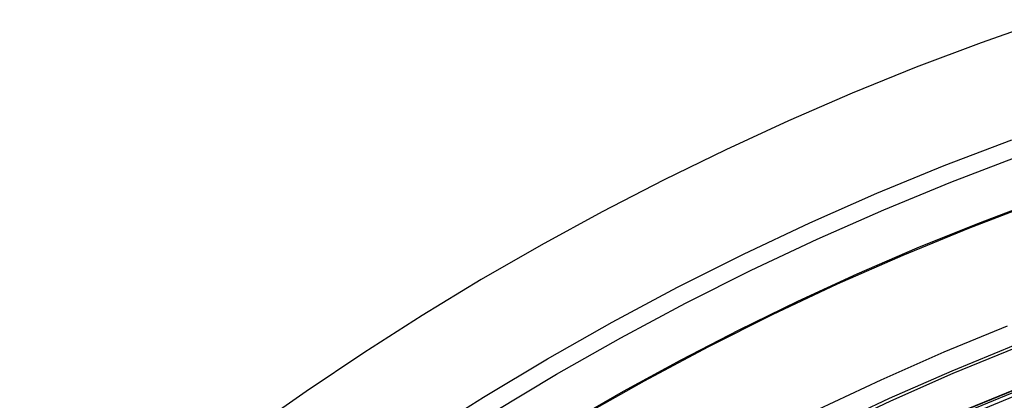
# Model space of a CAD drawing. Header units: millimetres. Extents: x -14 to 488, y -50 to 50.
# Tile 184 of 256: x 358.49 to 366.91, y 20.93 to 24.18. Entities that reach past the tile are written whole.
import ezdxf

# ---------------------------------------------------------------- set-up
doc = ezdxf.new("R2010")
doc.units = ezdxf.units.MM
doc.header["$MEASUREMENT"] = 0
doc.layers.add('Default', color=7, linetype='Continuous')

msp = doc.modelspace()

# ---------------------------------------------------------------- linework, layer by layer
at = {"layer": 'Default'}
for points in [[(367.2672, 24.1764), (366.7092, 23.9795), (366.1559, 23.7699), (365.6075, 23.5477), (365.0644, 23.313), (364.5267, 23.066), (363.9949, 22.8067), (363.4691, 22.5353), (362.9497, 22.252), (362.4369, 21.9568), (361.931, 21.65), (361.4322, 21.3317), (360.9408, 21.0022), (360.457, 20.6614), (359.9812, 20.3097), (359.4858, 19.925), (358.9998, 19.5285), (358.5236, 19.1202), (358.0574, 18.7006)], [(367.2672, 24.1764), (366.7092, 23.9795), (366.1559, 23.7699), (365.6075, 23.5477), (365.0644, 23.313), (364.5267, 23.066), (363.9949, 22.8067), (363.4691, 22.5353), (362.9497, 22.252), (362.4369, 21.9568), (361.931, 21.65), (361.4322, 21.3317), (360.9408, 21.0022), (360.457, 20.6614), (359.9812, 20.3097), (359.4858, 19.925), (358.9998, 19.5285), (358.5236, 19.1202), (358.0574, 18.7006)], [(355.4005, 14.4212), (355.7867, 14.9364), (356.1868, 15.4424), (356.6004, 15.9385), (357.027, 16.4243), (357.4664, 16.8992), (357.918, 17.3627), (358.3816, 17.8144), (358.8564, 18.2537), (359.3422, 18.6804), (359.8383, 19.0939), (360.3443, 19.494), (360.8596, 19.8802), (361.3835, 20.2523), (361.9157, 20.6101), (362.4553, 20.9531), (363.0019, 21.2813), (363.5549, 21.5944), (364.1136, 21.8923), (364.6775, 22.1749), (365.2459, 22.4421), (365.8181, 22.6938), (366.3937, 22.93), (366.972, 23.1507)], [(355.4005, 14.4212), (355.7868, 14.9364), (356.1868, 15.4424), (356.6004, 15.9385), (357.027, 16.4243), (357.4664, 16.8992), (357.9181, 17.3627), (358.3816, 17.8143), (358.8565, 18.2537), (359.3422, 18.6804), (359.8384, 19.0939), (360.3443, 19.494), (360.8596, 19.8802), (361.3835, 20.2523), (361.9157, 20.61), (362.4553, 20.9531), (363.0019, 21.2813), (363.5549, 21.5944), (364.1136, 21.8923), (364.6775, 22.1749), (365.2459, 22.4421), (365.8181, 22.6938), (366.3937, 22.93), (366.972, 23.1507)], [(355.5239, 14.3311), (355.9078, 14.8432), (356.3054, 15.3461), (356.7165, 15.8392), (357.1405, 16.322), (357.5772, 16.794), (358.0261, 17.2546), (358.4868, 17.7035), (358.9588, 18.1402), (359.4416, 18.5643), (359.9347, 18.9753), (360.4375, 19.3729), (360.9496, 19.7568), (361.4704, 20.1266), (361.9993, 20.4822), (362.5356, 20.8231), (363.0789, 21.1493), (363.6285, 21.4605), (364.1838, 21.7566), (364.7442, 22.0374), (365.3091, 22.303), (365.8779, 22.5531), (366.45, 22.7879), (367.0247, 23.0072)], [(355.8633, 14.0835), (356.2407, 14.5869), (356.6316, 15.0813), (357.0357, 15.5661), (357.4525, 16.0407), (357.8818, 16.5047), (358.3231, 16.9576), (358.776, 17.3989), (359.24, 17.8282), (359.7147, 18.2451), (360.1994, 18.6492), (360.6938, 19.04), (361.1973, 19.4174), (361.7092, 19.781), (362.2291, 20.1305), (362.7564, 20.4657), (363.2905, 20.7864), (363.8308, 21.0923), (364.3768, 21.3834), (364.9277, 21.6595), (365.483, 21.9206), (366.0422, 22.1665), (366.6046, 22.3973), (367.1697, 22.6129)], [(367.2022, 22.6319), (366.6795, 22.4339), (366.1616, 22.2241), (365.6485, 22.0024), (365.1407, 21.7691), (364.6384, 21.5242), (364.1418, 21.2679), (363.6512, 21.0002), (363.1668, 20.7214), (362.6889, 20.4317), (362.2178, 20.131), (361.7537, 19.8197), (361.2968, 19.4979), (360.8474, 19.1657), (360.3794, 18.8024), (359.9204, 18.4278), (359.4706, 18.0422), (359.0302, 17.6458), (358.5996, 17.2389), (358.1789, 16.8216)], [(367.2022, 22.6319), (366.6795, 22.4339), (366.1616, 22.2241), (365.6485, 22.0024), (365.1407, 21.7691), (364.6384, 21.5242), (364.1418, 21.2679), (363.6512, 21.0002), (363.1668, 20.7214), (362.6889, 20.4317), (362.2178, 20.131), (361.7537, 19.8197), (361.2968, 19.4979), (360.8474, 19.1657), (360.3794, 18.8024), (359.9204, 18.4278), (359.4706, 18.0422), (359.0302, 17.6458), (358.5996, 17.2389), (358.1789, 16.8216)], [(356.9535, 14.0381), (357.33, 14.5143), (357.7192, 14.9812), (358.1207, 15.4384), (358.5342, 15.8853), (358.9592, 16.3215), (359.3955, 16.7466), (359.8424, 17.1601), (360.2995, 17.5616), (360.7664, 17.9508), (361.2426, 18.3273), (361.7275, 18.6908), (362.2206, 19.041), (362.7214, 19.3776), (363.2293, 19.7004), (363.7437, 20.0093), (364.2641, 20.304), (364.7899, 20.5844), (365.3206, 20.8503), (365.8555, 21.1017), (366.394, 21.3386), (366.9357, 21.5609)], [(357.4649, 14.4047), (357.8512, 14.8682), (358.2498, 15.322), (358.6602, 15.7656), (359.0821, 16.1986), (359.5151, 16.6205), (359.9588, 17.031), (360.4125, 17.4295), (360.876, 17.8158), (361.3486, 18.1895), (361.83, 18.5504), (362.3194, 18.898), (362.8165, 19.2321), (363.3206, 19.5526), (363.8313, 19.8592), (364.3478, 20.1517), (364.8698, 20.43), (365.3965, 20.6939), (365.9274, 20.9435), (366.462, 21.1786), (366.9997, 21.3993)], [(357.4649, 14.4047), (357.8512, 14.8682), (358.2498, 15.322), (358.6602, 15.7656), (359.0821, 16.1986), (359.5151, 16.6205), (359.9588, 17.031), (360.4125, 17.4295), (360.876, 17.8158), (361.3486, 18.1895), (361.83, 18.5504), (362.3194, 18.898), (362.8165, 19.2321), (363.3206, 19.5526), (363.8313, 19.8592), (364.3478, 20.1517), (364.8698, 20.43), (365.3965, 20.6939), (365.9274, 20.9435), (366.462, 21.1786), (366.9997, 21.3993)], [(357.4837, 14.3895), (357.8696, 14.8525), (358.2678, 15.3058), (358.6778, 15.7489), (359.0993, 16.1815), (359.5318, 16.603), (359.975, 17.013), (360.4283, 17.4111), (360.8913, 17.797), (361.3634, 18.1704), (361.8442, 18.5308), (362.3332, 18.8781), (362.8298, 19.2119), (363.3334, 19.532), (363.8435, 19.8382), (364.3595, 20.1304), (364.8809, 20.4085), (365.407, 20.6722), (365.9374, 20.9215), (366.4715, 21.1564), (367.0086, 21.3768)], [(367.2032, 21.098), (366.7156, 20.9005), (366.2327, 20.6918), (365.7547, 20.4722), (365.2819, 20.2417), (364.8144, 20.0004), (364.3526, 19.7485), (363.8967, 19.4861), (363.4469, 19.2133), (363.0034, 18.9303), (362.5666, 18.6373), (362.1365, 18.3344), (361.7135, 18.0217), (361.273, 17.6797), (360.8409, 17.3271), (360.4175, 16.9641), (360.003, 16.591), (359.5977, 16.208), (359.2018, 15.8153), (358.8155, 15.4131), (358.439, 15.0016), (358.0577, 14.5634), (357.6875, 14.1156)], [(367.2032, 21.098), (366.7156, 20.9005), (366.2327, 20.6918), (365.7547, 20.4722), (365.2819, 20.2417), (364.8144, 20.0004), (364.3526, 19.7485), (363.8967, 19.4861), (363.4469, 19.2133), (363.0034, 18.9303), (362.5666, 18.6373), (362.1365, 18.3344), (361.7135, 18.0217), (361.273, 17.6797), (360.8409, 17.3271), (360.4175, 16.9641), (360.003, 16.591), (359.5977, 16.208), (359.2018, 15.8153), (358.8155, 15.4131), (358.439, 15.0016), (358.0577, 14.5634), (357.6875, 14.1156)], [(357.7379, 14.1831), (358.1184, 14.6396), (358.5109, 15.0866), (358.9152, 15.5235), (359.3308, 15.95), (359.7572, 16.3655), (360.1942, 16.7698), (360.6411, 17.1624), (361.0976, 17.5429), (361.5632, 17.9109), (362.0372, 18.2663), (362.5193, 18.6087), (363.0089, 18.9378), (363.5055, 19.2535), (364.0084, 19.5554), (364.5172, 19.8435), (365.0312, 20.1176), (365.55, 20.3776), (366.073, 20.6235), (366.5995, 20.855), (367.1291, 21.0724)], [(357.7385, 14.1826), (358.119, 14.6391), (358.5115, 15.0861), (358.9157, 15.523), (359.3313, 15.9494), (359.7578, 16.365), (360.1947, 16.7692), (360.6416, 17.1618), (361.0981, 17.5423), (361.5636, 17.9104), (362.0377, 18.2657), (362.5198, 18.6081), (363.0093, 18.9372), (363.5059, 19.2528), (364.0088, 19.5548), (364.5175, 19.8429), (365.0316, 20.117), (365.5504, 20.377), (366.0733, 20.6228), (366.5998, 20.8543), (367.1294, 21.0717)], [(357.7387, 14.1825), (358.1192, 14.6389), (358.5117, 15.0859), (358.9159, 15.5228), (359.3315, 15.9492), (359.7579, 16.3648), (360.1949, 16.769), (360.6418, 17.1616), (361.0983, 17.5421), (361.5638, 17.9101), (362.0378, 18.2655), (362.5199, 18.6079), (363.0095, 18.937), (363.506, 19.2526), (364.0089, 19.5545), (364.5177, 19.8426), (365.0317, 20.1167), (365.5505, 20.3767), (366.0734, 20.6225), (366.5999, 20.8541), (367.1295, 21.0714)], [(357.7395, 14.1818), (358.12, 14.6382), (358.5125, 15.0851), (358.9167, 15.522), (359.3323, 15.9485), (359.7587, 16.364), (360.1956, 16.7682), (360.6425, 17.1608), (361.0989, 17.5412), (361.5644, 17.9093), (362.0385, 18.2646), (362.5205, 18.607), (363.0101, 18.9361), (363.5066, 19.2517), (364.0095, 19.5536), (364.5182, 19.8417), (365.0322, 20.1158), (365.551, 20.3757), (366.0739, 20.6215), (366.6004, 20.8531), (367.1299, 21.0704)], [(357.7395, 14.1818), (358.12, 14.6382), (358.5125, 15.0851), (358.9167, 15.522), (359.3323, 15.9485), (359.7587, 16.364), (360.1956, 16.7682), (360.6425, 17.1608), (361.099, 17.5412), (361.5644, 17.9093), (362.0385, 18.2646), (362.5205, 18.607), (363.0101, 18.9361), (363.5066, 19.2517), (364.0095, 19.5536), (364.5182, 19.8417), (365.0322, 20.1157), (365.551, 20.3757), (366.0739, 20.6215), (366.6004, 20.8531), (367.1299, 21.0704)], [(357.7521, 14.1716), (358.1323, 14.6277), (358.5245, 15.0743), (358.9285, 15.5109), (359.3437, 15.937), (359.7698, 16.3523), (360.2064, 16.7562), (360.653, 17.1485), (361.1091, 17.5287), (361.5743, 17.8965), (362.048, 18.2516), (362.5297, 18.5937), (363.0189, 18.9225), (363.5151, 19.2379), (364.0176, 19.5396), (364.526, 19.8275), (365.0397, 20.1014), (365.558, 20.3612), (366.0806, 20.6068), (366.6067, 20.8382), (367.1359, 21.0554)], [(357.777, 14.1513), (358.1567, 14.6068), (358.5484, 15.0528), (358.9518, 15.4888), (359.3664, 15.9143), (359.792, 16.329), (360.2279, 16.7324), (360.6739, 17.1241), (361.1294, 17.5037), (361.5939, 17.871), (362.0669, 18.2256), (362.548, 18.5672), (363.0365, 18.8956), (363.532, 19.2106), (364.0338, 19.5119), (364.5415, 19.7993), (365.0544, 20.0728), (365.5721, 20.3323), (366.0939, 20.5776), (366.6193, 20.8086), (367.1477, 21.0255)]]:
    msp.add_lwpolyline(points, dxfattribs=at)
at = {"layer": 'Default', "extrusion": (0.893802, 0.448463, 0)}
for points in [[(-142.8535, 22.4213), (-142.8538, 22.4554), (-142.8549, 22.4899), (-142.8567, 22.5245), (-142.8593, 22.5595), (-142.8626, 22.5946), (-142.8667, 22.6299), (-142.8717, 22.6654), (-142.8774, 22.7011), (-142.884, 22.7368), (-142.8914, 22.7726), (-142.8997, 22.8085), (-142.9088, 22.8443), (-142.9189, 22.8802), (-142.9298, 22.916), (-142.9415, 22.9516), (-142.9542, 22.9872), (-142.9678, 23.0226), (-142.9822, 23.0578), (-142.9975, 23.0927), (-143.0138, 23.1274), (-143.0309, 23.1618), (-143.0488, 23.1958), (-143.0677, 23.2294), (-143.0873, 23.2626), (-143.1079, 23.2953), (-143.1292, 23.3275), (-143.1514, 23.3592), (-143.1744, 23.3903), (-143.1981, 23.4208), (-143.2226, 23.4507), (-143.2478, 23.4799), (-143.2737, 23.5084), (-143.3003, 23.5362), (-143.3276, 23.5632), (-143.3555, 23.5894), (-143.3839, 23.6148), (-143.413, 23.6394), (-143.4425, 23.6632), (-143.4726, 23.6861), (-143.5032, 23.7081), (-143.5341, 23.7292), (-143.5655, 23.7493), (-143.5972, 23.7686), (-143.6293, 23.7869), (-143.6617, 23.8043), (-143.6943, 23.8207), (-143.7271, 23.8362), (-143.7602, 23.8507), (-143.7934, 23.8643), (-143.8267, 23.8769), (-143.8601, 23.8886), (-143.8935, 23.8993), (-143.927, 23.9091), (-143.9605, 23.918), (-143.9939, 23.9259), (-144.0272, 23.933), (-144.0605, 23.9392), (-144.0936, 23.9444), (-144.1266, 23.9489), (-144.1594, 23.9524), (-144.192, 23.9552), (-144.2244, 23.9571), (-144.2565, 23.9583), (-144.2883, 23.9587), (-144.3202, 23.9583), (-144.3523, 23.9571), (-144.3847, 23.9552), (-144.4173, 23.9524), (-144.4501, 23.9489), (-144.483, 23.9444), (-144.5162, 23.9392), (-144.5494, 23.933), (-144.5828, 23.9259), (-144.6162, 23.918), (-144.6497, 23.9091), (-144.6832, 23.8993), (-144.7166, 23.8886), (-144.75, 23.8769), (-144.7833, 23.8643), (-144.8165, 23.8507), (-144.8496, 23.8362), (-144.8824, 23.8207), (-144.915, 23.8043), (-144.9474, 23.7869), (-144.9794, 23.7686), (-145.0112, 23.7493), (-145.0426, 23.7292), (-145.0735, 23.7081), (-145.1041, 23.6861), (-145.1341, 23.6632), (-145.1637, 23.6394), (-145.1927, 23.6148), (-145.2212, 23.5894), (-145.2491, 23.5632), (-145.2764, 23.5362), (-145.303, 23.5084), (-145.3289, 23.4799), (-145.3541, 23.4507), (-145.3786, 23.4208), (-145.4023, 23.3903), (-145.4253, 23.3592), (-145.4474, 23.3275), (-145.4688, 23.2953), (-145.4893, 23.2626), (-145.509, 23.2294), (-145.5279, 23.1958), (-145.5458, 23.1618), (-145.5629, 23.1274), (-145.5791, 23.0927), (-145.5945, 23.0578), (-145.6089, 23.0226), (-145.6225, 22.9872), (-145.6352, 22.9516), (-145.6469, 22.916), (-145.6578, 22.8802), (-145.6678, 22.8443), (-145.677, 22.8085), (-145.6853, 22.7726), (-145.6927, 22.7368), (-145.6993, 22.7011), (-145.705, 22.6654), (-145.71, 22.6299), (-145.7141, 22.5946), (-145.7174, 22.5595), (-145.72, 22.5245), (-145.7218, 22.4899), (-145.7229, 22.4554), (-145.7232, 22.4213)], [(-145.7232, 22.4213), (-145.7229, 22.3872), (-145.7218, 22.3528), (-145.72, 22.3181), (-145.7174, 22.2832), (-145.7141, 22.248), (-145.71, 22.2127), (-145.705, 22.1772), (-145.6993, 22.1416), (-145.6927, 22.1058), (-145.6853, 22.07), (-145.677, 22.0342), (-145.6678, 21.9983), (-145.6578, 21.9625), (-145.6469, 21.9267), (-145.6352, 21.891), (-145.6225, 21.8554), (-145.6089, 21.82), (-145.5945, 21.7848), (-145.5791, 21.7499), (-145.5629, 21.7152), (-145.5458, 21.6809), (-145.5279, 21.6469), (-145.509, 21.6133), (-145.4893, 21.5801), (-145.4688, 21.5474), (-145.4474, 21.5151), (-145.4253, 21.4834), (-145.4023, 21.4523), (-145.3786, 21.4218), (-145.3541, 21.392), (-145.3289, 21.3628), (-145.303, 21.3343), (-145.2764, 21.3065), (-145.2491, 21.2795), (-145.2212, 21.2532), (-145.1927, 21.2278), (-145.1637, 21.2032), (-145.1341, 21.1794), (-145.1041, 21.1566), (-145.0735, 21.1346), (-145.0426, 21.1135), (-145.0112, 21.0933), (-144.9794, 21.074), (-144.9474, 21.0557), (-144.915, 21.0383), (-144.8824, 21.0219), (-144.8496, 21.0064), (-144.8165, 20.9919), (-144.7833, 20.9783), (-144.75, 20.9657), (-144.7166, 20.9541), (-144.6832, 20.9433), (-144.6497, 20.9335), (-144.6162, 20.9247), (-144.5828, 20.9167), (-144.5494, 20.9096), (-144.5162, 20.9035), (-144.483, 20.8982), (-144.4501, 20.8938), (-144.4173, 20.8902), (-144.3847, 20.8874), (-144.3523, 20.8855), (-144.3202, 20.8844), (-144.2883, 20.884), (-144.2565, 20.8844), (-144.2244, 20.8855), (-144.192, 20.8874), (-144.1594, 20.8902), (-144.1266, 20.8938), (-144.0936, 20.8982), (-144.0605, 20.9035), (-144.0272, 20.9096), (-143.9939, 20.9167), (-143.9605, 20.9247), (-143.927, 20.9335), (-143.8935, 20.9433), (-143.8601, 20.9541), (-143.8267, 20.9657), (-143.7934, 20.9783), (-143.7602, 20.9919), (-143.7271, 21.0064), (-143.6943, 21.0219), (-143.6617, 21.0383), (-143.6293, 21.0557), (-143.5972, 21.074), (-143.5655, 21.0933), (-143.5341, 21.1135), (-143.5032, 21.1346), (-143.4726, 21.1566), (-143.4425, 21.1794), (-143.413, 21.2032), (-143.3839, 21.2278), (-143.3555, 21.2532), (-143.3276, 21.2795), (-143.3003, 21.3065), (-143.2737, 21.3343), (-143.2478, 21.3628), (-143.2226, 21.392), (-143.1981, 21.4218), (-143.1744, 21.4523), (-143.1514, 21.4834), (-143.1292, 21.5151), (-143.1079, 21.5474), (-143.0873, 21.5801), (-143.0677, 21.6133), (-143.0488, 21.6469), (-143.0309, 21.6809), (-143.0138, 21.7152), (-142.9975, 21.7499), (-142.9822, 21.7848), (-142.9678, 21.82), (-142.9542, 21.8554), (-142.9415, 21.891), (-142.9298, 21.9267), (-142.9189, 21.9625), (-142.9088, 21.9983), (-142.8997, 22.0342), (-142.8914, 22.07), (-142.884, 22.1058), (-142.8774, 22.1416), (-142.8717, 22.1772), (-142.8667, 22.2127), (-142.8626, 22.248), (-142.8593, 22.2832), (-142.8567, 22.3181), (-142.8549, 22.3528), (-142.8538, 22.3872), (-142.8535, 22.4213)]]:
    msp.add_lwpolyline(points, dxfattribs=at)

doc.saveas('drawing.dxf')
